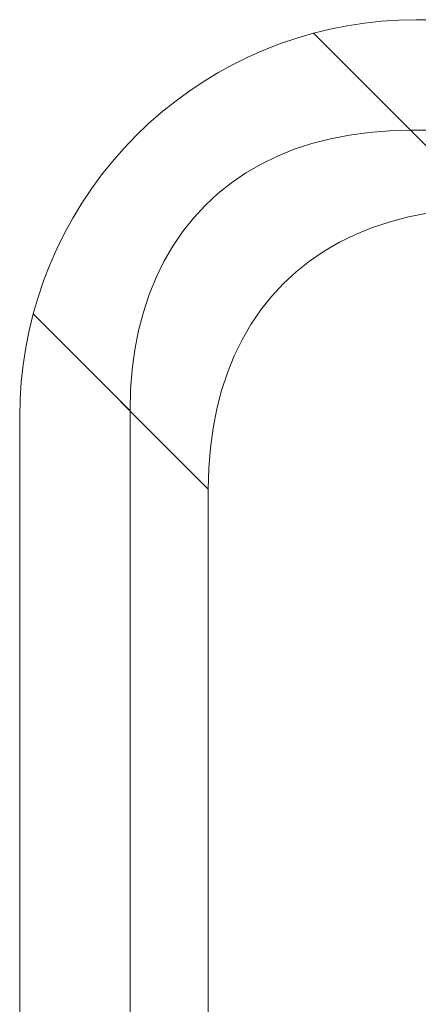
# Model space of a CAD drawing. Header units: millimetres. Extents: x -230 to 230, y -130 to 130.
# Tile 14 of 47: x -140 to -122, y 86 to 130. Entities that reach past the tile are written whole.
import ezdxf

# ---------------------------------------------------------------- set-up
doc = ezdxf.new("R2010")
doc.units = ezdxf.units.MM
doc.header["$LTSCALE"] = 25.4
doc.layers.add('Lighting-Moving Light', color=7, linetype='Continuous', lineweight=5, true_color=0x000000)

# ---------------------------------------------------------------- blocks, each defined once
blk = doc.blocks.new('Group-1')
at = {"layer": 'Lighting-Moving Light', "color": 7, "linetype": 'Continuous', "lineweight": 5, "transparency": 33554687}
for points, invisible_edges in [([(-757.565, 235.523, -116.924), (-763.91, 243.719, -108.727), (-763.142, 243.837, -108.609)], 9), ([(-763.142, 243.837, -108.609), (-763.91, 243.719, -29.687), (-763.142, 243.837, -29.805)], 9), ([(-763.142, 243.837, -108.609), (-763.91, 243.719, -108.727), (-763.91, 243.719, -29.687)], 10), ([(-763.142, 243.837, -29.805), (-763.91, 243.719, -29.687), (-761.075, 239.033, -25)], 10), ([(-757.565, 235.523, -116.924), (-763.142, 243.837, -108.609), (-762.37, 243.922, -108.524)], 9), ([(-763.142, 243.837, -29.805), (-762.37, 243.922, -29.889), (-762.37, 243.922, -108.524), (-763.142, 243.837, -108.609)], 10), ([(-762.37, 243.922, -29.889), (-763.142, 243.837, -29.805), (-761.075, 239.033, -25)], 10), ([(-762.37, 243.922, -108.524), (-761.595, 243.973, -108.474), (-760.819, 243.99, -108.457), (-757.565, 235.523, -116.924)], 12), ([(-761.075, 239.033, -25), (-760.819, 243.99, -29.957), (-761.595, 243.973, -29.94), (-762.37, 243.922, -29.889)], 9), ([(-761.595, 243.973, -108.474), (-762.37, 243.922, -29.889), (-761.595, 243.973, -29.94)], 9), ([(-761.595, 243.973, -108.474), (-762.37, 243.922, -108.524), (-762.37, 243.922, -29.889)], 10), ([(-761.595, 243.973, -29.94), (-760.819, 243.99, -29.957), (-760.819, 243.99, -108.457), (-761.595, 243.973, -108.474)], 8), ([(-761.075, 239.033, -25), (-516.162, 239.033, -25), (-516.419, 243.99, -29.957), (-760.819, 243.99, -29.957)], 10), ([(-519.672, 235.523, -116.924), (-757.565, 235.523, -116.924), (-760.819, 243.99, -108.457), (-516.419, 243.99, -108.457)], 10), ([(-759.417, 235.427, -116.924), (-766.171, 243.166, -109.257), (-765.426, 243.383, -109.063)], 9), ([(-766.171, 243.166, -29.157), (-765.426, 243.383, -29.35), (-765.426, 243.383, -109.063), (-766.171, 243.166, -109.257)], 10), ([(-765.426, 243.383, -29.35), (-766.171, 243.166, -29.157), (-762.927, 238.937, -25)], 10), ([(-757.565, 235.523, -116.924), (-765.426, 243.383, -109.063), (-764.671, 243.568, -108.879)], 8), ([(-764.671, 243.568, -108.879), (-765.426, 243.383, -29.35), (-764.671, 243.568, -29.535)], 9), ([(-764.671, 243.568, -108.879), (-765.426, 243.383, -109.063), (-765.426, 243.383, -29.35)], 10), ([(-764.671, 243.568, -29.535), (-765.426, 243.383, -29.35), (-761.075, 239.033, -25)], 8), ([(-765.426, 243.383, -109.063), (-758.504, 235.499, -116.924), (-759.417, 235.427, -116.924)], 9), ([(-765.426, 243.383, -109.063), (-757.565, 235.523, -116.924), (-758.504, 235.499, -116.924)], 8), ([(-762.927, 238.937, -25), (-762.014, 239.009, -25), (-765.426, 243.383, -29.35)], 10), ([(-762.014, 239.009, -25), (-761.075, 239.033, -25), (-765.426, 243.383, -29.35)], 8), ([(-757.565, 235.523, -116.924), (-764.671, 243.568, -108.879), (-763.91, 243.719, -108.727)], 9), ([(-764.671, 243.568, -29.535), (-763.91, 243.719, -29.687), (-763.91, 243.719, -108.727), (-764.671, 243.568, -108.879)], 10), ([(-763.91, 243.719, -29.687), (-764.671, 243.568, -29.535), (-761.075, 239.033, -25)], 10), ([(-759.417, 235.427, -116.924), (-766.907, 242.916, -109.434), (-766.171, 243.166, -109.257)], 9), ([(-766.171, 243.166, -109.257), (-766.907, 242.916, -28.979), (-766.171, 243.166, -29.157)], 9), ([(-766.171, 243.166, -109.257), (-766.907, 242.916, -109.434), (-766.907, 242.916, -28.979)], 10), ([(-766.171, 243.166, -29.157), (-766.907, 242.916, -28.979), (-762.927, 238.937, -25)], 10), ([(-761.16, 235.14, -116.924), (-768.341, 242.322, -109.742), (-767.631, 242.635, -109.596)], 9), ([(-767.631, 242.635, -109.596), (-768.341, 242.322, -28.672), (-767.631, 242.635, -28.817)], 9), ([(-767.631, 242.635, -109.596), (-768.341, 242.322, -109.742), (-768.341, 242.322, -28.672)], 10), ([(-767.631, 242.635, -28.817), (-768.341, 242.322, -28.672), (-764.67, 238.65, -25)], 10), ([(-761.16, 235.14, -116.924), (-767.631, 242.635, -109.596), (-766.907, 242.916, -109.434)], 9), ([(-767.631, 242.635, -28.817), (-766.907, 242.916, -28.979), (-766.907, 242.916, -109.434), (-767.631, 242.635, -109.596)], 10), ([(-766.907, 242.916, -28.979), (-767.631, 242.635, -28.817), (-764.67, 238.65, -25)], 10), ([(-766.907, 242.916, -109.434), (-760.303, 235.307, -116.924), (-761.16, 235.14, -116.924)], 9), ([(-766.907, 242.916, -109.434), (-759.417, 235.427, -116.924), (-760.303, 235.307, -116.924)], 9), ([(-764.67, 238.65, -25), (-763.813, 238.817, -25), (-766.907, 242.916, -28.979)], 10), ([(-763.813, 238.817, -25), (-762.927, 238.937, -25), (-766.907, 242.916, -28.979)], 10), ([(-762.779, 234.665, -116.924), (-769.038, 241.978, -109.871), (-768.341, 242.322, -109.742)], 9), ([(-769.038, 241.978, -28.542), (-768.341, 242.322, -28.672), (-768.341, 242.322, -109.742), (-769.038, 241.978, -109.871)], 10), ([(-768.341, 242.322, -28.672), (-769.038, 241.978, -28.542), (-766.289, 238.175, -25)], 10), ([(-768.341, 242.322, -109.742), (-761.985, 234.926, -116.924), (-762.779, 234.665, -116.924)], 9), ([(-768.341, 242.322, -109.742), (-761.16, 235.14, -116.924), (-761.985, 234.926, -116.924)], 9), ([(-766.289, 238.175, -25), (-765.495, 238.436, -25), (-768.341, 242.322, -28.672)], 10), ([(-765.495, 238.436, -25), (-764.67, 238.65, -25), (-768.341, 242.322, -28.672)], 10), ([(-764.262, 234.005, -116.924), (-770.383, 241.202, -110.079), (-769.719, 241.605, -109.984)], 9), ([(-770.383, 241.202, -28.334), (-769.719, 241.605, -28.43), (-769.719, 241.605, -109.984), (-770.383, 241.202, -110.079)], 10), ([(-769.719, 241.605, -28.43), (-770.383, 241.202, -28.334), (-767.772, 237.515, -25)], 10), ([(-762.779, 234.665, -116.924), (-769.719, 241.605, -109.984), (-769.038, 241.978, -109.871)], 9), ([(-769.719, 241.605, -109.984), (-769.719, 241.605, -28.43), (-769.038, 241.978, -28.542)], 9), ([(-769.038, 241.978, -109.871), (-769.719, 241.605, -109.984), (-769.038, 241.978, -28.542)], 10), ([(-769.038, 241.978, -28.542), (-769.719, 241.605, -28.43), (-766.289, 238.175, -25)], 10), ([(-769.719, 241.605, -109.984), (-763.538, 234.358, -116.924), (-764.262, 234.005, -116.924)], 9), ([(-769.719, 241.605, -109.984), (-762.779, 234.665, -116.924), (-763.538, 234.358, -116.924)], 9), ([(-767.772, 237.515, -25), (-767.048, 237.868, -25), (-769.719, 241.605, -28.43)], 10), ([(-767.048, 237.868, -25), (-766.289, 238.175, -25), (-769.719, 241.605, -28.43)], 10), ([(-764.262, 234.005, -116.924), (-771.028, 240.771, -110.158), (-770.383, 241.202, -110.079)], 9), ([(-770.383, 241.202, -110.079), (-771.028, 240.771, -28.256), (-770.383, 241.202, -28.334)], 9), ([(-770.383, 241.202, -110.079), (-771.028, 240.771, -110.158), (-771.028, 240.771, -28.256)], 10), ([(-770.383, 241.202, -28.334), (-771.028, 240.771, -28.256), (-767.772, 237.515, -25)], 10), ([(-765.599, 233.164, -116.924), (-771.655, 240.311, -110.219), (-771.028, 240.771, -110.158)], 9), ([(-771.655, 240.311, -28.195), (-771.028, 240.771, -28.256), (-771.028, 240.771, -110.158), (-771.655, 240.311, -110.219)], 10), ([(-768.46, 237.116, -25), (-771.028, 240.771, -28.256), (-771.655, 240.311, -28.195)], 9), ([(-771.028, 240.771, -110.158), (-764.95, 233.606, -116.924), (-765.599, 233.164, -116.924)], 9), ([(-771.028, 240.771, -110.158), (-764.262, 234.005, -116.924), (-764.95, 233.606, -116.924)], 9), ([(-768.46, 237.116, -25), (-767.772, 237.515, -25), (-771.028, 240.771, -28.256)], 10), ([(-765.599, 233.164, -116.924), (-772.26, 239.825, -110.263), (-771.655, 240.311, -110.219)], 9), ([(-771.655, 240.311, -110.219), (-772.26, 239.825, -28.151), (-771.655, 240.311, -28.195)], 9), ([(-771.655, 240.311, -110.219), (-772.26, 239.825, -110.263), (-772.26, 239.825, -28.151)], 10), ([(-771.655, 240.311, -28.195), (-772.26, 239.825, -28.151), (-769.109, 236.674, -25), (-768.46, 237.116, -25)], 10), ([(-772.844, 239.313, -110.289), (-772.26, 239.825, -110.263), (-766.209, 232.678, -116.924)], 10), ([(-772.844, 239.313, -28.125), (-772.26, 239.825, -28.151), (-772.26, 239.825, -110.263), (-772.844, 239.313, -110.289)], 10), ([(-769.719, 236.188, -25), (-769.109, 236.674, -25), (-772.26, 239.825, -28.151), (-772.844, 239.313, -28.125)], 10), ([(-772.26, 239.825, -110.263), (-765.599, 233.164, -116.924), (-766.209, 232.678, -116.924)], 9), ([(-773.638, 227.385, -25), (-773.662, 226.446, -25), (-761.075, 239.033, -25)], 10), ([(-773.662, 226.446, -25), (-773.662, 1.533, -25), (-761.075, -11.053, -25), (-761.075, 239.033, -25)], 14), ([(-773.638, 227.385, -25), (-761.075, 239.033, -25), (-762.014, 239.009, -25)], 9), ([(-773.566, 228.298, -25), (-773.638, 227.385, -25), (-762.014, 239.009, -25)], 10), ([(-773.566, 228.298, -25), (-762.014, 239.009, -25), (-762.927, 238.937, -25)], 9), ([(-766.209, 232.678, -116.924), (-766.779, 232.15, -116.924), (-773.405, 238.776, -110.298), (-772.844, 239.313, -110.289)], 10), ([(-772.844, 239.313, -110.289), (-773.405, 238.776, -28.116), (-772.844, 239.313, -28.125)], 9), ([(-772.844, 239.313, -110.289), (-773.405, 238.776, -110.298), (-773.405, 238.776, -28.116)], 10), ([(-772.844, 239.313, -28.125), (-773.405, 238.776, -28.116), (-770.289, 235.66, -25), (-769.719, 236.188, -25)], 10), ([(-503.576, 1.533, -25), (-503.576, 226.446, -25), (-761.075, 239.033, -25), (-761.075, -11.053, -25)], 14), ([(-516.162, 239.033, -25), (-761.075, 239.033, -25), (-503.576, 226.446, -25)], 10), ([(-773.942, 238.215, -110.289), (-773.405, 238.776, -110.298), (-766.779, 232.15, -116.924), (-767.307, 231.58, -116.924)], 10), ([(-773.405, 238.776, -28.116), (-773.405, 238.776, -110.298), (-773.942, 238.215, -110.289)], 9), ([(-773.942, 238.215, -28.125), (-773.405, 238.776, -28.116), (-773.942, 238.215, -110.289)], 10), ([(-770.817, 235.09, -25), (-770.289, 235.66, -25), (-773.405, 238.776, -28.116), (-773.942, 238.215, -28.125)], 10), ([(-773.446, 229.184, -25), (-773.566, 228.298, -25), (-762.927, 238.937, -25)], 10), ([(-773.446, 229.184, -25), (-762.927, 238.937, -25), (-763.813, 238.817, -25)], 9), ([(-773.446, 229.184, -25), (-763.813, 238.817, -25), (-764.67, 238.65, -25)], 9), ([(-773.279, 230.041, -25), (-773.446, 229.184, -25), (-764.67, 238.65, -25)], 10), ([(-773.279, 230.041, -25), (-764.67, 238.65, -25), (-765.495, 238.436, -25)], 9), ([(-767.307, 231.58, -116.924), (-774.454, 237.631, -110.263), (-773.942, 238.215, -110.289)], 9), ([(-773.942, 238.215, -110.289), (-774.454, 237.631, -110.263), (-774.454, 237.631, -28.151), (-773.942, 238.215, -28.125)], 10), ([(-773.942, 238.215, -28.125), (-774.454, 237.631, -28.151), (-771.303, 234.48, -25), (-770.817, 235.09, -25)], 10), ([(-773.065, 230.866, -25), (-773.279, 230.041, -25), (-765.495, 238.436, -25)], 10), ([(-772.804, 231.66, -25), (-773.065, 230.866, -25), (-765.495, 238.436, -25)], 10), ([(-772.804, 231.66, -25), (-765.495, 238.436, -25), (-766.289, 238.175, -25)], 9), ([(-772.497, 232.419, -25), (-772.804, 231.66, -25), (-766.289, 238.175, -25)], 10), ([(-772.497, 232.419, -25), (-766.289, 238.175, -25), (-767.048, 237.868, -25)], 9), ([(-774.94, 237.026, -110.219), (-774.454, 237.631, -110.263), (-767.793, 230.97, -116.924)], 10), ([(-774.94, 237.026, -28.195), (-774.454, 237.631, -110.263), (-774.94, 237.026, -110.219)], 9), ([(-774.94, 237.026, -28.195), (-774.454, 237.631, -28.151), (-774.454, 237.631, -110.263)], 10), ([(-771.746, 233.831, -25), (-771.303, 234.48, -25), (-774.454, 237.631, -28.151), (-774.94, 237.026, -28.195)], 10), ([(-767.307, 231.58, -116.924), (-767.793, 230.97, -116.924), (-774.454, 237.631, -110.263)], 10), ([(-772.497, 232.419, -25), (-767.048, 237.868, -25), (-767.772, 237.515, -25)], 9), ([(-772.144, 233.143, -25), (-772.497, 232.419, -25), (-767.772, 237.515, -25)], 10), ([(-771.746, 233.831, -25), (-772.144, 233.143, -25), (-767.772, 237.515, -25)], 10), ([(-771.746, 233.831, -25), (-767.772, 237.515, -25), (-768.46, 237.116, -25)], 9), ([(-775.4, 236.399, -110.158), (-774.94, 237.026, -110.219), (-767.793, 230.97, -116.924)], 10), ([(-774.94, 237.026, -110.219), (-775.4, 236.399, -110.158), (-775.4, 236.399, -28.256), (-774.94, 237.026, -28.195)], 10), ([(-774.94, 237.026, -28.195), (-775.4, 236.399, -28.256), (-771.746, 233.831, -25)], 10), ([(-771.303, 234.48, -25), (-771.746, 233.831, -25), (-768.46, 237.116, -25)], 10), ([(-771.303, 234.48, -25), (-768.46, 237.116, -25), (-769.109, 236.674, -25)], 9), ([(-775.831, 235.754, -110.079), (-775.4, 236.399, -110.158), (-768.634, 229.633, -116.924)], 10), ([(-775.831, 235.754, -28.334), (-775.4, 236.399, -110.158), (-775.831, 235.754, -110.079)], 9), ([(-775.831, 235.754, -28.334), (-775.4, 236.399, -28.256), (-775.4, 236.399, -110.158)], 10), ([(-772.144, 233.143, -25), (-775.4, 236.399, -28.256), (-775.831, 235.754, -28.334)], 9), ([(-767.793, 230.97, -116.924), (-768.236, 230.321, -116.924), (-775.4, 236.399, -110.158)], 10), ([(-768.236, 230.321, -116.924), (-768.634, 229.633, -116.924), (-775.4, 236.399, -110.158)], 10), ([(-775.4, 236.399, -28.256), (-772.144, 233.143, -25), (-771.746, 233.831, -25)], 9), ([(-771.303, 234.48, -25), (-769.109, 236.674, -25), (-769.719, 236.188, -25)], 9), ([(-769.719, 236.188, -25), (-770.289, 235.66, -25), (-770.817, 235.09, -25), (-771.303, 234.48, -25)], 8), ([(-776.234, 235.09, -109.984), (-775.831, 235.754, -110.079), (-768.634, 229.633, -116.924)], 10), ([(-775.831, 235.754, -110.079), (-776.234, 235.09, -109.984), (-776.234, 235.09, -28.43), (-775.831, 235.754, -28.334)], 10), ([(-772.144, 233.143, -25), (-775.831, 235.754, -28.334), (-776.234, 235.09, -28.43)], 9), ([(-758.504, 235.499, -116.924), (-757.565, 235.523, -116.924), (-770.152, 222.936, -116.924)], 10), ([(-770.152, 222.936, -116.924), (-519.672, 235.523, -116.924), (-519.672, -7.543, -116.924), (-757.565, -7.543, -116.924)], 11), ([(-757.565, 235.523, -116.924), (-519.672, 235.523, -116.924), (-770.152, 222.936, -116.924)], 10), ([(-758.504, 235.499, -116.924), (-770.152, 222.936, -116.924), (-770.128, 223.875, -116.924)], 9), ([(-758.504, 235.499, -116.924), (-770.128, 223.875, -116.924), (-770.056, 224.788, -116.924)], 9), ([(-759.417, 235.427, -116.924), (-758.504, 235.499, -116.924), (-770.056, 224.788, -116.924)], 10), ([(-760.303, 235.307, -116.924), (-759.417, 235.427, -116.924), (-770.056, 224.788, -116.924)], 10), ([(-776.608, 234.409, -109.871), (-776.234, 235.09, -109.984), (-769.294, 228.15, -116.924)], 10), ([(-776.608, 234.409, -28.542), (-776.234, 235.09, -109.984), (-776.608, 234.409, -109.871)], 9), ([(-776.608, 234.409, -28.542), (-776.234, 235.09, -28.43), (-776.234, 235.09, -109.984)], 10), ([(-772.804, 231.66, -25), (-776.234, 235.09, -28.43), (-776.608, 234.409, -28.542)], 9), ([(-768.634, 229.633, -116.924), (-768.987, 228.909, -116.924), (-776.234, 235.09, -109.984)], 10), ([(-768.987, 228.909, -116.924), (-769.294, 228.15, -116.924), (-776.234, 235.09, -109.984)], 10), ([(-776.234, 235.09, -28.43), (-772.497, 232.419, -25), (-772.144, 233.143, -25)], 9), ([(-776.234, 235.09, -28.43), (-772.804, 231.66, -25), (-772.497, 232.419, -25)], 9), ([(-760.303, 235.307, -116.924), (-770.056, 224.788, -116.924), (-769.936, 225.674, -116.924)], 9), ([(-760.303, 235.307, -116.924), (-769.936, 225.674, -116.924), (-769.769, 226.531, -116.924)], 9), ([(-761.16, 235.14, -116.924), (-760.303, 235.307, -116.924), (-769.769, 226.531, -116.924)], 10), ([(-761.16, 235.14, -116.924), (-769.769, 226.531, -116.924), (-769.555, 227.356, -116.924)], 9), ([(-761.985, 234.926, -116.924), (-761.16, 235.14, -116.924), (-769.555, 227.356, -116.924)], 10), ([(-762.779, 234.665, -116.924), (-761.985, 234.926, -116.924), (-769.555, 227.356, -116.924)], 10), ([(-762.779, 234.665, -116.924), (-769.555, 227.356, -116.924), (-769.294, 228.15, -116.924)], 9), ([(-762.779, 234.665, -116.924), (-769.294, 228.15, -116.924), (-768.987, 228.909, -116.924)], 9), ([(-763.538, 234.358, -116.924), (-762.779, 234.665, -116.924), (-768.987, 228.909, -116.924)], 10), ([(-776.951, 233.712, -109.742), (-776.608, 234.409, -109.871), (-769.294, 228.15, -116.924)], 10), ([(-776.608, 234.409, -109.871), (-776.951, 233.712, -109.742), (-776.951, 233.712, -28.672), (-776.608, 234.409, -28.542)], 10), ([(-772.804, 231.66, -25), (-776.608, 234.409, -28.542), (-776.951, 233.712, -28.672)], 9), ([(-763.538, 234.358, -116.924), (-768.987, 228.909, -116.924), (-768.634, 229.633, -116.924)], 9), ([(-764.262, 234.005, -116.924), (-763.538, 234.358, -116.924), (-768.634, 229.633, -116.924)], 10), ([(-777.264, 233.001, -109.596), (-776.951, 233.712, -109.742), (-769.769, 226.531, -116.924)], 10), ([(-777.264, 233.001, -28.817), (-776.951, 233.712, -109.742), (-777.264, 233.001, -109.596)], 9), ([(-777.264, 233.001, -28.817), (-776.951, 233.712, -28.672), (-776.951, 233.712, -109.742)], 10), ([(-773.279, 230.041, -25), (-776.951, 233.712, -28.672), (-777.264, 233.001, -28.817)], 9), ([(-769.294, 228.15, -116.924), (-769.555, 227.356, -116.924), (-776.951, 233.712, -109.742)], 10), ([(-769.555, 227.356, -116.924), (-769.769, 226.531, -116.924), (-776.951, 233.712, -109.742)], 10), ([(-776.951, 233.712, -28.672), (-773.065, 230.866, -25), (-772.804, 231.66, -25)], 9), ([(-776.951, 233.712, -28.672), (-773.279, 230.041, -25), (-773.065, 230.866, -25)], 9), ([(-764.95, 233.606, -116.924), (-764.262, 234.005, -116.924), (-768.634, 229.633, -116.924)], 10), ([(-764.95, 233.606, -116.924), (-768.634, 229.633, -116.924), (-768.236, 230.321, -116.924)], 9), ([(-765.599, 233.164, -116.924), (-764.95, 233.606, -116.924), (-768.236, 230.321, -116.924)], 10), ([(-777.545, 232.278, -109.434), (-777.264, 233.001, -109.596), (-769.769, 226.531, -116.924)], 10), ([(-777.264, 233.001, -109.596), (-777.545, 232.278, -109.434), (-777.545, 232.278, -28.979), (-777.264, 233.001, -28.817)], 10), ([(-773.279, 230.041, -25), (-777.264, 233.001, -28.817), (-777.545, 232.278, -28.979)], 9), ([(-765.599, 233.164, -116.924), (-768.236, 230.321, -116.924), (-767.793, 230.97, -116.924)], 9), ([(-765.599, 233.164, -116.924), (-767.793, 230.97, -116.924), (-767.307, 231.58, -116.924)], 9), ([(-767.307, 231.58, -116.924), (-766.779, 232.15, -116.924), (-766.209, 232.678, -116.924), (-765.599, 233.164, -116.924)], 8), ([(-777.795, 231.542, -109.257), (-777.545, 232.278, -109.434), (-770.056, 224.788, -116.924)], 10), ([(-777.795, 231.542, -29.157), (-777.545, 232.278, -109.434), (-777.795, 231.542, -109.257)], 9), ([(-777.795, 231.542, -29.157), (-777.545, 232.278, -28.979), (-777.545, 232.278, -109.434)], 10), ([(-773.566, 228.298, -25), (-777.545, 232.278, -28.979), (-777.795, 231.542, -29.157)], 9), ([(-769.769, 226.531, -116.924), (-769.936, 225.674, -116.924), (-777.545, 232.278, -109.434)], 10), ([(-769.936, 225.674, -116.924), (-770.056, 224.788, -116.924), (-777.545, 232.278, -109.434)], 10), ([(-777.545, 232.278, -28.979), (-773.446, 229.184, -25), (-773.279, 230.041, -25)], 9), ([(-777.545, 232.278, -28.979), (-773.566, 228.298, -25), (-773.446, 229.184, -25)], 9), ([(-778.012, 230.797, -109.063), (-777.795, 231.542, -109.257), (-770.056, 224.788, -116.924)], 10), ([(-777.795, 231.542, -109.257), (-778.012, 230.797, -109.063), (-778.012, 230.797, -29.35), (-777.795, 231.542, -29.157)], 10), ([(-773.566, 228.298, -25), (-777.795, 231.542, -29.157), (-778.012, 230.797, -29.35)], 9), ([(-778.197, 230.042, -108.879), (-778.012, 230.797, -109.063), (-770.152, 222.936, -116.924)], 8), ([(-778.012, 230.797, -29.35), (-778.012, 230.797, -109.063), (-778.197, 230.042, -108.879)], 9), ([(-778.197, 230.042, -29.535), (-778.012, 230.797, -29.35), (-778.197, 230.042, -108.879)], 10), ([(-773.662, 226.446, -25), (-778.012, 230.797, -29.35), (-778.197, 230.042, -29.535)], 8), ([(-770.056, 224.788, -116.924), (-770.128, 223.875, -116.924), (-778.012, 230.797, -109.063)], 10), ([(-770.128, 223.875, -116.924), (-770.152, 222.936, -116.924), (-778.012, 230.797, -109.063)], 8), ([(-778.012, 230.797, -29.35), (-773.638, 227.385, -25), (-773.566, 228.298, -25)], 9), ([(-778.012, 230.797, -29.35), (-773.662, 226.446, -25), (-773.638, 227.385, -25)], 8), ([(-778.348, 229.281, -108.727), (-778.197, 230.042, -108.879), (-770.152, 222.936, -116.924)], 10), ([(-778.197, 230.042, -108.879), (-778.348, 229.281, -108.727), (-778.348, 229.281, -29.687), (-778.197, 230.042, -29.535)], 10), ([(-773.662, 226.446, -25), (-778.197, 230.042, -29.535), (-778.348, 229.281, -29.687)], 9), ([(-778.466, 228.513, -108.609), (-778.348, 229.281, -108.727), (-770.152, 222.936, -116.924)], 10), ([(-778.466, 228.513, -29.805), (-778.348, 229.281, -108.727), (-778.466, 228.513, -108.609)], 9), ([(-778.466, 228.513, -29.805), (-778.348, 229.281, -29.687), (-778.348, 229.281, -108.727)], 10), ([(-773.662, 226.446, -25), (-778.348, 229.281, -29.687), (-778.466, 228.513, -29.805)], 9), ([(-778.551, 227.741, -108.524), (-778.466, 228.513, -108.609), (-770.152, 222.936, -116.924)], 10), ([(-778.466, 228.513, -108.609), (-778.551, 227.741, -108.524), (-778.551, 227.741, -29.889), (-778.466, 228.513, -29.805)], 10), ([(-773.662, 226.446, -25), (-778.466, 228.513, -29.805), (-778.551, 227.741, -29.889)], 9), ([(-770.152, 222.936, -116.924), (-778.619, 226.19, -108.457), (-778.602, 226.966, -108.474), (-778.551, 227.741, -108.524)], 9), ([(-778.551, 227.741, -29.889), (-778.602, 226.966, -29.94), (-778.619, 226.19, -29.957), (-773.662, 226.446, -25)], 12), ([(-778.551, 227.741, -29.889), (-778.551, 227.741, -108.524), (-778.602, 226.966, -108.474)], 9), ([(-778.602, 226.966, -29.94), (-778.551, 227.741, -29.889), (-778.602, 226.966, -108.474)], 10), ([(-778.602, 226.966, -108.474), (-778.619, 226.19, -108.457), (-778.619, 226.19, -29.957), (-778.602, 226.966, -29.94)], 8), ([(-773.662, 1.533, -25), (-773.662, 226.446, -25), (-778.619, 226.19, -29.957), (-778.619, 1.79, -29.957)], 10), ([(-778.619, 1.79, -108.457), (-778.619, 226.19, -108.457), (-770.152, 222.936, -116.924), (-770.152, 5.043, -116.924)], 10), ([(-778.619, 226.19, -108.457), (-778.619, 64.782, -85.881), (-778.619, 163.2, -85.881)], 11), ([(-778.619, 163.2, -85.881), (-778.619, 190.834, -85.881), (-778.619, 226.19, -108.457)], 10), ([(-778.619, 226.19, -29.957), (-778.619, 190.834, -55.995), (-778.619, 163.2, -55.995)], 9), ([(-778.619, 163.2, -55.995), (-778.619, 64.782, -55.995), (-778.619, 226.19, -29.957)], 11), ([(-778.619, 226.19, -108.457), (-778.619, 1.79, -108.457), (-778.619, 37.145, -85.881), (-778.619, 64.782, -85.881)], 10), ([(-778.619, 1.79, -29.957), (-778.619, 226.19, -29.957), (-778.619, 64.782, -55.995), (-778.619, 37.145, -55.995)], 10), ([(-778.619, 190.834, -85.881), (-778.619, 190.834, -55.995), (-778.619, 226.19, -29.957), (-778.619, 226.19, -108.457)], 10), ([(-770.152, 5.043, -116.924), (-770.152, 222.936, -116.924), (-757.565, -7.543, -116.924)], 10)]:
    blk.add_3dface(points, dxfattribs=dict(at, invisible_edges=invisible_edges))
blk.add_3dface([(-516.419, 243.99, -29.957), (-516.419, 243.99, -108.457), (-760.819, 243.99, -108.457), (-760.819, 243.99, -29.957)], dxfattribs=at)
at = {"layer": 'Lighting-Moving Light', "color": 0, "flags": 1}
for tag in ['Yoke', '3D_Symbol_Name', 'Weight', 'Weight', 'Wattage', 'Candlepower', 'Body', 'Model_Name', 'Beam_Angle', 'Field_Angle', 'Remarks', 'Beam_Angle_2', 'Field_Angle_2', 'Num_Channels', 'Frame_Size', 'Device_Type', 'FixtureID', 'Frame_Size', 'Base', 'Lens', 'Inst_Type', 'Lamp']:
    blk.add_attdef(tag, (-554.515, 111.223), '', height=0.18, dxfattribs=at)

msp = doc.modelspace()

# ---------------------------------------------------------------- block references
at = {"layer": 'Lighting-Moving Light', "color": 7, "transparency": 33554687}
msp.add_blockref('Group-1', (638.619, -113.99), dxfattribs=at)

doc.saveas('drawing.dxf')
